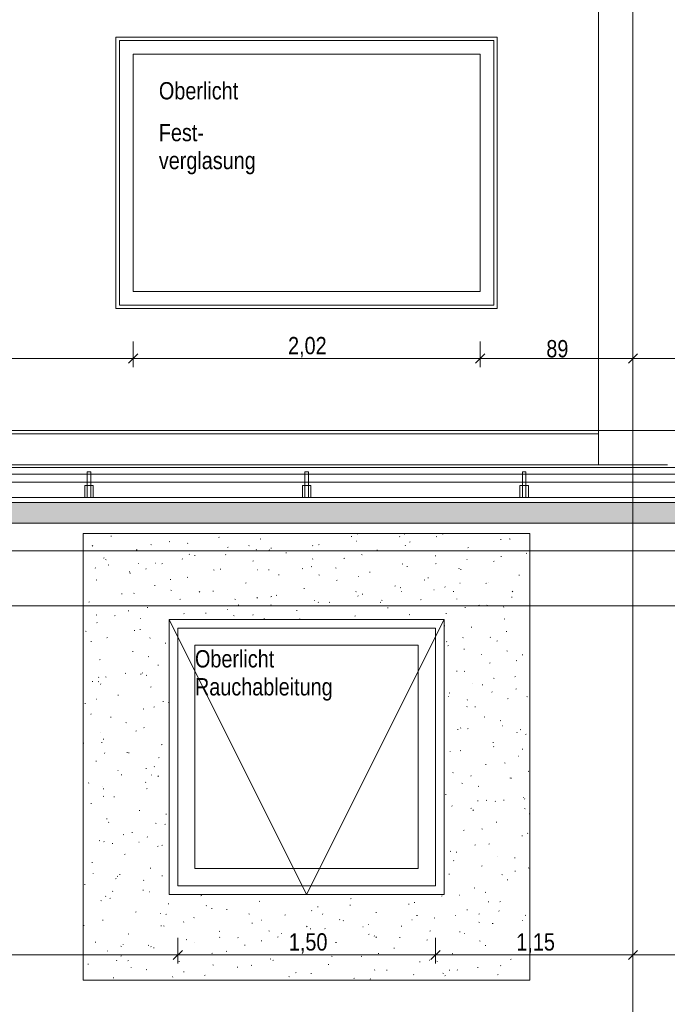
# Model space of a CAD drawing. Extents: x -720 to 300, y 62 to 1112.
# Tile 30 of 50: x -526 to -450, y 708 to 823. Entities that reach past the tile are written whole.
import ezdxf
from ezdxf.lldxf.tags import DXFTag

# ---------------------------------------------------------------- set-up
doc = ezdxf.new("R2010")
doc.units = 0
doc.layers.get('0').update_dxf_attribs({"lineweight": 13})
for name, color, linetype, lineweight, true_color in [('30 -36 Dächer- 3 Dachbeläge', 9, 'Continuous', 15, 0x808080), ('30 -36 Dächer- 3 Dachbeläge Gründach', 9, 'Continuous', 9, 0x808080), ('30 -36 Dächer- 4 Dachbekleidungen', 9, 'Continuous', 9, 0x808080), ('60- 61 allgemeine Ausstattung- 4 Terrassen', 9, 'Continuous', 9, 0x808080), ('70 -72 Beschriftung- 1 Beschriftung allgemein', 7, 'Continuous', 9, 0xff6633), ('70 -76 Bemaßung- 2 Allgemein', 9, 'Continuous', 5, 0x808080)]:
    doc.layers.add(name, color=color, linetype=linetype, lineweight=lineweight, true_color=true_color)
for name, color, linetype, lineweight in [('40 -43 Lüftungsanlagen - Entrauchung', 7, 'Continuous', 9), ('70 -71 Achsen- 1 Gebäudeachsen', 7, 'STRICHPUNKT2-A06DNB31MF', 18), ('70 -73 Bauteildarst.- 2 verdeckt 0.15', 7, 'grob-A06DNB30MF', 15)]:
    doc.layers.add(name, color=color, linetype=linetype, lineweight=lineweight)
doc.styles.get("Standard").update_dxf_attribs({"font": 'ARIALN.TTF'})
tags = doc.linetypes.add('grob-A06DNB30MF', pattern=[14, 3, -8, 3]).pattern_tags.tags
tags[8:9] = [DXFTag(74, 4), DXFTag(75, 0), DXFTag(340, '0'), DXFTag(46, 0.0), DXFTag(50, 0.0), DXFTag(44, 0.0), DXFTag(45, 0.0)]
tags[6:7] = [DXFTag(74, 4), DXFTag(75, 0), DXFTag(340, '0'), DXFTag(46, 0.0), DXFTag(50, 0.0), DXFTag(44, 0.0), DXFTag(45, 0.0)]
tags[4:5] = [DXFTag(74, 4), DXFTag(75, 0), DXFTag(340, '0'), DXFTag(46, 0.0), DXFTag(50, 0.0), DXFTag(44, 0.0), DXFTag(45, 0.0)]
tags = doc.linetypes.add('STRICHPUNKT2-A06DNB31MF', pattern=[12.7, 6.35, -3.175, 0, -3.175]).pattern_tags.tags
tags[10:11] = [DXFTag(74, 4), DXFTag(75, 0), DXFTag(340, '0'), DXFTag(46, 0.0), DXFTag(50, 0.0), DXFTag(44, 0.0), DXFTag(45, 0.0)]
tags[8:9] = [DXFTag(74, 4), DXFTag(75, 0), DXFTag(340, '0'), DXFTag(46, 0.0), DXFTag(50, 0.0), DXFTag(44, 0.0), DXFTag(45, 0.0)]
tags[6:7] = [DXFTag(74, 4), DXFTag(75, 0), DXFTag(340, '0'), DXFTag(46, 0.0), DXFTag(50, 0.0), DXFTag(44, 0.0), DXFTag(45, 0.0)]
tags[4:5] = [DXFTag(74, 4), DXFTag(75, 0), DXFTag(340, '0'), DXFTag(46, 0.0), DXFTag(50, 0.0), DXFTag(44, 0.0), DXFTag(45, 0.0)]

# ---------------------------------------------------------------- blocks, each defined once
blk = doc.blocks.new('Referenz-A06DNB32MF')
at = {"layer": '30 -36 Dächer- 3 Dachbeläge', "color": 0, "linetype": 'Continuous', "ltscale": 0.15}
for p, q in [((-6.75, 766.51), (-682.36, 766.51)), ((-682.36, 764.11), (-6.75, 764.11))]:
    blk.add_line(p, q, dxfattribs=at)
at = {"layer": '30 -36 Dächer- 3 Dachbeläge', "color": 0, "lineweight": 9}
for p, q in [((-682.36, 764.11), (-6.75, 764.11)), ((-515.14, 762.6), (-515.06, 762.62)), ((-504.53, 762.91), (-504.51, 762.91)), ((-502.55, 762.44), (-502.56, 762.51)), ((-497.75, 762.26), (-497.67, 762.28)), ((-487.15, 762.56), (-487.07, 762.58)), ((-486.43, 762.83), (-486.44, 762.9)), ((-481.5, 762.53), (-481.52, 762.56)), ((-481.01, 762.86), (-480.94, 762.83)), ((-477.26, 762.56), (-477.18, 762.54)), ((-476.54, 762.86), (-476.46, 762.88)), ((-468.75, 762.28), (-468.67, 762.25)), ((-517.25, 761.51), (-517.31, 761.45)), ((-510.5, 761.63), (-510.43, 761.6)), ((-508.36, 761.95), (-508.28, 761.97)), ((-506.21, 761.78), (-506.2, 761.75)), ((-501.57, 761.3), (-501.49, 761.32)), ((-499.03, 761.53), (-499.09, 761.47)), ((-496.51, 761.22), (-496.44, 761.2)), ((-491.63, 761.49), (-491.65, 761.52)), ((-490.97, 761.61), (-490.89, 761.63)), ((-486.56, 762.01), (-486.59, 762.04)), ((-480.82, 761.55), (-480.87, 761.49)), ((-480.36, 761.91), (-480.28, 761.93)), ((-473.58, 761.26), (-473.5, 761.28)), ((-469.76, 762.21), (-469.68, 762.23)), ((-516, 760.05), (-515.92, 760.07)), ((-512.18, 761), (-512.1, 761.02)), ((-506.82, 759.93), (-506.85, 759.96)), ((-505.97, 760.51), (-506.03, 760.46)), ((-505.39, 760.35), (-505.31, 760.37)), ((-501.76, 760.45), (-501.78, 760.48)), ((-498.24, 761.06), (-498.17, 761.03)), ((-496.69, 760.97), (-496.72, 761)), ((-494.79, 760.66), (-494.71, 760.67)), ((-491.62, 759.97), (-491.68, 759.93)), ((-488, 760.01), (-487.92, 760.03)), ((-485.97, 760.48), (-485.9, 760.45)), ((-484.18, 760.96), (-484.1, 760.98)), ((-477.4, 760.31), (-477.32, 760.33)), ((-469.73, 760.26), (-469.65, 760.24)), ((-466.79, 760.61), (-466.71, 760.63)), ((-516.95, 758.89), (-516.98, 758.92)), ((-515.76, 759.88), (-515.69, 759.86)), ((-515.46, 759.26), (-515.39, 759.23)), ((-511.89, 759.41), (-511.91, 759.44)), ((-511.02, 758.83), (-511.08, 758.78)), ((-509.93, 759.47), (-509.9, 759.47)), ((-509.21, 759.4), (-509.13, 759.42)), ((-498.61, 759.7), (-498.53, 759.72)), ((-492.8, 758.85), (-492.86, 758.8)), ((-491.82, 759.05), (-491.74, 759.07)), ((-488.98, 758.92), (-488.91, 758.9)), ((-481.22, 759.36), (-481.14, 759.38)), ((-480.65, 759.04), (-480.66, 759.11)), ((-477.27, 759.44), (-477.34, 759.39)), ((-474.59, 758.87), (-474.64, 758.82)), ((-473.71, 759.91), (-473.64, 759.88)), ((-470.61, 759.66), (-470.53, 759.68)), ((-513.03, 758.45), (-512.95, 758.47)), ((-512.88, 758.26), (-512.89, 758.33)), ((-506.25, 757.8), (-506.17, 757.82)), ((-503.2, 758.68), (-503.13, 758.65)), ((-502.43, 758.75), (-502.35, 758.77)), ((-498.12, 758.69), (-498.09, 758.69)), ((-496.77, 758.65), (-496.77, 758.72)), ((-495.64, 758.1), (-495.56, 758.12)), ((-490.94, 758.11), (-490.86, 758.08)), ((-486.31, 757.91), (-486.28, 757.91)), ((-485.04, 758.4), (-484.96, 758.42)), ((-478.25, 757.76), (-478.17, 757.77)), ((-474.43, 758.71), (-474.35, 758.73)), ((-467.65, 758.06), (-467.57, 758.08)), ((-516.85, 757.49), (-516.77, 757.51)), ((-510.07, 756.85), (-509.99, 756.86)), ((-508.23, 757.58), (-508.16, 757.55)), ((-499.46, 757.15), (-499.38, 757.17)), ((-492.68, 756.5), (-492.6, 756.52)), ((-488.86, 757.45), (-488.78, 757.47)), ((-482.07, 756.8), (-481.99, 756.82)), ((-481.45, 756.62), (-481.38, 756.6)), ((-478.67, 757.53), (-478.6, 757.5)), ((-476.23, 756.68), (-476.26, 756.71)), ((-474.5, 757.13), (-474.47, 757.13)), ((-471.47, 757.11), (-471.39, 757.13)), ((-471.16, 757.2), (-471.19, 757.23)), ((-466.41, 756.96), (-466.35, 756.93)), ((-513.89, 755.89), (-513.81, 755.91)), ((-512.42, 755.99), (-512.48, 755.95)), ((-508.16, 756.31), (-508.09, 756.28)), ((-504.79, 756.16), (-504.85, 756.1)), ((-503.28, 756.2), (-503.2, 756.22)), ((-498.07, 755.46), (-498.13, 755.41)), ((-496.5, 755.55), (-496.42, 755.57)), ((-495.9, 755.73), (-495.83, 755.7)), ((-486.57, 756.18), (-486.63, 756.12)), ((-486.36, 755.64), (-486.39, 755.67)), ((-485.89, 755.85), (-485.81, 755.87)), ((-481.29, 756.16), (-481.32, 756.19)), ((-477.52, 756.38), (-477.5, 756.35)), ((-475.29, 756.15), (-475.21, 756.17)), ((-468.5, 755.5), (-468.42, 755.52)), ((-468.36, 756.2), (-468.41, 756.14)), ((-86.95, 754.51), (-682.36, 754.51)), ((-517.71, 754.94), (-517.63, 754.96)), ((-510.92, 754.29), (-510.84, 754.31)), ((-507.1, 755.24), (-507.02, 755.26)), ((-507.1, 754.47), (-507.1, 754.54)), ((-500.7, 755.28), (-500.63, 755.25)), ((-500.32, 754.59), (-500.24, 754.61)), ((-496.49, 754.6), (-496.52, 754.63)), ((-491.42, 755.12), (-491.45, 755.15)), ((-490.98, 754.87), (-490.99, 754.94)), ((-489.71, 754.9), (-489.63, 754.92)), ((-483.72, 754.92), (-483.79, 754.88)), ((-483.64, 755.16), (-483.56, 755.13)), ((-482.93, 754.25), (-482.85, 754.27)), ((-479.11, 755.2), (-479.03, 755.22)), ((-474.87, 755.26), (-474.87, 755.33)), ((-473.92, 754.32), (-473.85, 754.29)), ((-472.32, 754.55), (-472.24, 754.57)), ((-471.37, 754.58), (-471.3, 754.55)), ((-469.38, 754.39), (-469.44, 754.34)), ((-516.78, 753.46), (-516.84, 753.41)), ((-514.74, 753.34), (-514.66, 753.36)), ((-513.13, 753.93), (-513.05, 753.9)), ((-506.62, 753.56), (-506.65, 753.59)), ((-504.14, 753.64), (-504.06, 753.66)), ((-501.55, 754.08), (-501.58, 754.11)), ((-500.86, 753.36), (-500.79, 753.33)), ((-498.56, 753.48), (-498.62, 753.43)), ((-493.53, 753.95), (-493.45, 753.96)), ((-486.75, 753.3), (-486.67, 753.32)), ((-480.35, 753.5), (-480.4, 753.45)), ((-476.14, 753.6), (-476.06, 753.62)), ((-516.75, 752.52), (-516.78, 752.55)), ((-511.68, 753.04), (-511.71, 753.07)), ((-497.35, 752.99), (-497.27, 753.01)), ((-493.17, 752.97), (-493.1, 752.95)), ((-476.34, 752.21), (-476.26, 752.18)), ((-473.18, 752), (-473.1, 752.02)), ((-469.36, 752.95), (-469.28, 752.97)), ((-466.39, 752.01), (-466.35, 752)), ((-518.09, 751.56), (-518.02, 751.53)), ((-515.6, 750.78), (-515.52, 750.8)), ((-512.43, 751.63), (-512.35, 751.61)), ((-511.78, 751.74), (-511.7, 751.76)), ((-510.55, 750.79), (-510.61, 750.73)), ((-474.12, 750.83), (-474.17, 750.77)), ((-470.96, 750.83), (-470.99, 750.86)), ((-469.08, 751.47), (-469.09, 751.54)), ((-466.39, 751.35), (-466.35, 751.36)), ((-517.43, 750.3), (-517.44, 750.37)), ((-508.81, 750.14), (-508.73, 750.15)), ((-476.03, 750.31), (-476.05, 750.34)), ((-475.83, 749.87), (-475.89, 749.83)), ((-470.21, 750.4), (-470.14, 750.42)), ((-512.63, 749.18), (-512.55, 749.2)), ((-510.79, 748.61), (-510.72, 748.58)), ((-474.03, 749.44), (-473.96, 749.46)), ((-472.03, 748.82), (-472, 748.82)), ((-469.04, 749.26), (-468.96, 749.23)), ((-467.25, 748.79), (-467.17, 748.81)), ((-516.45, 748.23), (-516.38, 748.25)), ((-509.67, 747.58), (-509.59, 747.6)), ((-471.07, 747.84), (-470.99, 747.86)), ((-467.89, 748.15), (-467.94, 748.1)), ((-515.75, 746.23), (-515.68, 746.2)), ((-513.49, 746.63), (-513.41, 746.65)), ((-511.65, 746.51), (-511.65, 746.58)), ((-511.48, 746.67), (-511.51, 746.7)), ((-510.97, 746.43), (-511.03, 746.38)), ((-474.89, 746.89), (-474.81, 746.91)), ((-474, 746.88), (-473.93, 746.85)), ((-468.1, 746.24), (-468.03, 746.26)), ((-517.31, 745.68), (-517.23, 745.7)), ((-516.62, 745.68), (-516.55, 745.66)), ((-516.55, 746.15), (-516.57, 746.18)), ((-516.31, 745.42), (-516.37, 745.36)), ((-473.09, 745.43), (-473.08, 745.4)), ((-471.92, 745.29), (-471.85, 745.31)), ((-470.58, 746.07), (-470.51, 746.04)), ((-514.34, 744.08), (-514.27, 744.09)), ((-510.52, 745.03), (-510.45, 745.05)), ((-475.82, 743.94), (-475.85, 743.97)), ((-475.74, 744.34), (-475.67, 744.36)), ((-470.76, 744.46), (-470.78, 744.48)), ((-467.93, 744.82), (-468, 744.78)), ((-466.7, 743.93), (-466.62, 743.9)), ((-518.16, 743.12), (-518.09, 743.14)), ((-516.81, 743.63), (-516.78, 743.62)), ((-509.09, 743.38), (-509.02, 743.36)), ((-508.45, 743.28), (-508.38, 743.25)), ((-473.65, 742.78), (-473.7, 742.73)), ((-473.63, 743.51), (-473.64, 743.58)), ((-468.96, 743.69), (-468.88, 743.71)), ((-517.42, 741.91), (-517.48, 741.86)), ((-511.38, 742.47), (-511.3, 742.49)), ((-510.08, 742.74), (-510.14, 742.69)), ((-472.78, 742.73), (-472.7, 742.75)), ((-515.2, 741.52), (-515.12, 741.54)), ((-513.41, 740.91), (-513.34, 740.88)), ((-508.41, 740.87), (-508.35, 740.89)), ((-471.66, 741.56), (-471.59, 741.53)), ((-469.81, 741.13), (-469.74, 741.15)), ((-469.57, 740.51), (-469.53, 740.51)), ((-516.34, 739.78), (-516.37, 739.81)), ((-512.23, 739.92), (-512.16, 739.94)), ((-511.28, 740.3), (-511.3, 740.33)), ((-474.78, 740.12), (-474.7, 740.1)), ((-474.38, 740.31), (-474.45, 740.26)), ((-473.63, 740.18), (-473.56, 740.2)), ((-467.85, 739.73), (-467.86, 739.8)), ((-467.42, 740.11), (-467.47, 740.05)), ((-466.85, 739.53), (-466.77, 739.55)), ((-518.35, 738.52), (-518.3, 738.5)), ((-516.19, 738.55), (-516.2, 738.62)), ((-516.05, 738.97), (-515.98, 738.99)), ((-509.27, 738.32), (-509.19, 738.34)), ((-470.67, 738.58), (-470.59, 738.6)), ((-515.84, 737.37), (-515.9, 737.32)), ((-513.28, 737.44), (-513.21, 737.41)), ((-513.09, 737.37), (-513.01, 737.38)), ((-475.62, 737.56), (-475.64, 737.59)), ((-474.49, 737.63), (-474.41, 737.65)), ((-470.55, 738.08), (-470.58, 738.11)), ((-467.25, 737.82), (-467.17, 737.8)), ((-516.91, 736.41), (-516.83, 736.43)), ((-509.52, 736.86), (-509.59, 736.81)), ((-471.52, 736.02), (-471.45, 736.04)), ((-469.32, 736.23), (-469.25, 736.2)), ((-467.7, 736.98), (-467.63, 737)), ((-514.34, 735.31), (-514.31, 735.31)), ((-513.94, 734.81), (-513.87, 734.83)), ((-511.08, 735.58), (-511, 735.55)), ((-510.41, 734.77), (-510.42, 734.84)), ((-510.12, 735.76), (-510.05, 735.78)), ((-475.34, 735.07), (-475.27, 735.09)), ((-473.18, 734.74), (-473.23, 734.68)), ((-466.49, 735.25), (-466.55, 735.21)), ((-517.76, 733.86), (-517.69, 733.88)), ((-511.07, 733.93), (-511.1, 733.96)), ((-509.61, 734.7), (-509.67, 734.64)), ((-474.29, 733.86), (-474.21, 733.83)), ((-468.67, 734.48), (-468.65, 734.45)), ((-468.56, 734.42), (-468.48, 734.44)), ((-516.14, 733.41), (-516.16, 733.44)), ((-516.04, 733.21), (-515.97, 733.18)), ((-510.98, 733.21), (-510.9, 733.23)), ((-476.2, 732.52), (-476.12, 732.54)), ((-472.38, 733.47), (-472.3, 733.49)), ((-517.48, 731.49), (-517.4, 731.47)), ((-515.97, 732.34), (-516.04, 732.3)), ((-514.8, 732.26), (-514.72, 732.28)), ((-472.4, 731.77), (-472.4, 731.84)), ((-471.44, 731.87), (-471.37, 731.85)), ((-470.35, 731.71), (-470.38, 731.74)), ((-469.41, 731.87), (-469.34, 731.89)), ((-467.1, 732.2), (-467.06, 732.2)), ((-466.95, 732.06), (-467, 732.01)), ((-511.83, 730.66), (-511.76, 730.67)), ((-508.74, 730.26), (-508.67, 730.23)), ((-475.41, 731.19), (-475.44, 731.22)), ((-473.23, 730.92), (-473.16, 730.94)), ((-472.94, 730.74), (-473, 730.69)), ((-466.99, 730.91), (-466.91, 730.88)), ((-466.45, 730.27), (-466.37, 730.29)), ((-515.65, 729.7), (-515.58, 729.72)), ((-515.37, 729.33), (-515.43, 729.27)), ((-509.95, 729.19), (-509.87, 729.16)), ((-508.87, 729.05), (-508.79, 729.07)), ((-470.27, 729.32), (-470.19, 729.33)), ((-513.7, 727.88), (-513.63, 727.85)), ((-512.69, 728.1), (-512.61, 728.12)), ((-474.09, 728.36), (-474.01, 728.38)), ((-471.95, 728.53), (-471.88, 728.5)), ((-466.61, 727.98), (-466.62, 728.05)), ((-516.51, 727.15), (-516.43, 727.17)), ((-515.93, 727.04), (-515.96, 727.07)), ((-514.96, 726.8), (-514.97, 726.88)), ((-511.88, 727), (-511.84, 727)), ((-510.87, 727.56), (-510.9, 727.59)), ((-471.12, 726.76), (-471.05, 726.78)), ((-467.3, 727.71), (-467.23, 727.73)), ((-513.54, 725.55), (-513.47, 725.57)), ((-509.72, 726.5), (-509.65, 726.52)), ((-509.14, 726.65), (-509.2, 726.6)), ((-475.63, 725.92), (-475.56, 725.9)), ((-474.94, 725.81), (-474.87, 725.83)), ((-472.7, 726.69), (-472.76, 726.64)), ((-517.36, 724.6), (-517.29, 724.61)), ((-475.21, 724.82), (-475.24, 724.85)), ((-470.15, 725.34), (-470.17, 725.37)), ((-468.16, 725.16), (-468.08, 725.18)), ((-517.21, 723.37), (-517.19, 723.34)), ((-510.58, 723.95), (-510.5, 723.97)), ((-475.8, 723.25), (-475.72, 723.27)), ((-471.98, 724.21), (-471.9, 724.23)), ((-468.1, 723.62), (-468.03, 723.6)), ((-466.48, 724.01), (-466.53, 723.96)), ((-514.53, 722.77), (-514.59, 722.73)), ((-514.4, 722.99), (-514.32, 723.01)), ((-514.14, 723.24), (-514.07, 723.22)), ((-511.36, 722.56), (-511.29, 722.53)), ((-509.18, 723.02), (-509.18, 723.09)), ((-469.61, 723.21), (-469.54, 723.18)), ((-469.01, 722.61), (-468.94, 722.62)), ((-518.22, 722.04), (-518.14, 722.06)), ((-514.9, 721.28), (-514.95, 721.23)), ((-511.43, 721.39), (-511.36, 721.41)), ((-510.66, 721.19), (-510.69, 721.22)), ((-472.83, 721.65), (-472.76, 721.67)), ((-471.49, 721.17), (-471.56, 721.13)), ((-516.33, 720.18), (-516.25, 720.15)), ((-515.73, 720.67), (-515.76, 720.7)), ((-515.25, 720.44), (-515.18, 720.46)), ((-504.65, 720.74), (-504.57, 720.76)), ((-497.86, 720.09), (-497.79, 720.11)), ((-487.26, 720.4), (-487.18, 720.42)), ((-479.83, 719.98), (-479.75, 719.96)), ((-476.65, 720.7), (-476.58, 720.72)), ((-474.57, 720.83), (-474.5, 720.8)), ((-471.16, 720.02), (-471.17, 720.09)), ((-469.87, 720.05), (-469.79, 720.07)), ((-512.29, 718.84), (-512.21, 718.86)), ((-509.41, 718.69), (-509.37, 718.69)), ((-508.47, 719.79), (-508.39, 719.81)), ((-504.06, 719.61), (-503.99, 719.58)), ((-503.39, 719.24), (-503.4, 719.31)), ((-501.68, 719.14), (-501.61, 719.16)), ((-491.8, 719.03), (-491.73, 719)), ((-491.08, 719.44), (-491, 719.46)), ((-487.28, 719.63), (-487.29, 719.7)), ((-484.29, 718.8), (-484.22, 718.81)), ((-480.47, 719.75), (-480.4, 719.77)), ((-473.69, 719.1), (-473.61, 719.12)), ((-469.94, 718.97), (-469.97, 719)), ((-516.11, 717.89), (-516.03, 717.9)), ((-508.67, 718.61), (-508.73, 718.55)), ((-506.63, 717.72), (-506.7, 717.68)), ((-505.5, 718.19), (-505.43, 718.21)), ((-499.08, 718.64), (-499.01, 718.61)), ((-498.72, 717.54), (-498.64, 717.56)), ((-497.6, 717.91), (-497.56, 717.91)), ((-494.9, 718.49), (-494.82, 718.51)), ((-490.45, 718.63), (-490.51, 718.57)), ((-488.51, 717.98), (-488.5, 717.94)), ((-488.11, 717.84), (-488.04, 717.86)), ((-480.07, 717.93), (-480.1, 717.96)), ((-479.54, 718.46), (-479.46, 718.43)), ((-477.51, 718.15), (-477.43, 718.17)), ((-475.01, 718.45), (-475.03, 718.48)), ((-472.3, 717.68), (-472.22, 717.65)), ((-472.23, 718.64), (-472.29, 718.59)), ((-467.27, 717.88), (-467.2, 717.85)), ((-466.91, 718.45), (-466.83, 718.47)), ((-518.33, 717.29), (-518.26, 717.27)), ((-509.32, 717.24), (-509.25, 717.26)), ((-509.03, 717.23), (-508.95, 717.2)), ((-502.54, 716.59), (-502.46, 716.61)), ((-496.76, 716.66), (-496.69, 716.63)), ((-495.27, 716.37), (-495.29, 716.4)), ((-492.29, 717.19), (-492.35, 717.14)), ((-491.93, 716.89), (-491.86, 716.91)), ((-490.2, 716.89), (-490.23, 716.92)), ((-485.79, 717.13), (-485.75, 717.13)), ((-485.14, 717.41), (-485.16, 717.44)), ((-481.33, 717.19), (-481.25, 717.21)), ((-477.94, 716.65), (-478.01, 716.61)), ((-474.55, 716.54), (-474.47, 716.56)), ((-470.73, 717.5), (-470.65, 717.52)), ((-516.96, 715.33), (-516.89, 715.35)), ((-513.14, 716.28), (-513.07, 716.3)), ((-506.36, 715.63), (-506.28, 715.65)), ((-505.4, 715.33), (-505.42, 715.36)), ((-502.44, 715.93), (-502.5, 715.88)), ((-500.33, 715.85), (-500.36, 715.88)), ((-497.61, 715.45), (-497.62, 715.52)), ((-495.76, 715.94), (-495.68, 715.96)), ((-491.55, 716.33), (-491.48, 716.31)), ((-488.97, 715.29), (-488.89, 715.31)), ((-485.15, 716.24), (-485.07, 716.26)), ((-484.5, 716.08), (-484.43, 716.05)), ((-484.22, 715.95), (-484.28, 715.9)), ((-481.49, 715.84), (-481.5, 715.91)), ((-478.37, 715.59), (-478.29, 715.61)), ((-473.98, 716.35), (-473.94, 716.35)), ((-472.24, 715.51), (-472.16, 715.48)), ((-467.76, 715.9), (-467.68, 715.91)), ((-515.53, 714.3), (-515.55, 714.33)), ((-513.99, 714.86), (-513.92, 714.83)), ((-513.73, 715.06), (-513.73, 715.13)), ((-510.8, 714.99), (-510.73, 714.97)), ((-510.46, 714.82), (-510.49, 714.84)), ((-510.18, 714.68), (-510.1, 714.7)), ((-501.73, 714.28), (-501.65, 714.25)), ((-499.58, 714.99), (-499.5, 715)), ((-492.79, 714.34), (-492.71, 714.36)), ((-482.19, 714.64), (-482.11, 714.66)), ((-471.58, 714.94), (-471.5, 714.96)), ((-514.43, 713.24), (-514.48, 713.18)), ((-514, 713.73), (-513.92, 713.75)), ((-513.08, 713.21), (-513.15, 713.16)), ((-507.22, 713.08), (-507.14, 713.1)), ((-503.4, 714.03), (-503.32, 714.05)), ((-496.61, 713.38), (-496.53, 713.4)), ((-496.21, 713.26), (-496.27, 713.2)), ((-489.46, 713.71), (-489.39, 713.68)), ((-486.01, 713.69), (-485.93, 713.71)), ((-484.02, 714.03), (-483.95, 714.01)), ((-479.22, 713.04), (-479.14, 713.06)), ((-477.99, 713.27), (-478.05, 713.22)), ((-477.2, 713.13), (-477.13, 713.1)), ((-475.4, 713.99), (-475.32, 714.01)), ((-468.62, 713.34), (-468.54, 713.36)), ((-517.82, 712.78), (-517.74, 712.8)), ((-512.78, 712.42), (-512.77, 712.39)), ((-511.04, 712.13), (-510.96, 712.15)), ((-506.69, 711.91), (-506.62, 711.88)), ((-503.27, 712.69), (-503.2, 712.67)), ((-500.43, 712.43), (-500.35, 712.45)), ((-498.74, 712.67), (-498.8, 712.63)), ((-489.83, 712.74), (-489.75, 712.75)), ((-484.39, 712.14), (-484.46, 712.09)), ((-483.04, 712.09), (-482.96, 712.1)), ((-475.71, 712.06), (-475.72, 712.13)), ((-474.8, 712.08), (-474.83, 712.11)), ((-472.44, 712.39), (-472.36, 712.41)), ((-469.74, 712.6), (-469.76, 712.63)), ((-514.86, 711.18), (-514.78, 711.2)), ((-507.94, 711.27), (-507.95, 711.34)), ((-504.25, 711.48), (-504.17, 711.5)), ((-494.43, 711.33), (-494.35, 711.3)), ((-493.65, 711.78), (-493.57, 711.8)), ((-491.83, 711.67), (-491.83, 711.74)), ((-486.86, 711.13), (-486.78, 711.15)), ((-484.93, 711.04), (-484.96, 711.07)), ((-479.87, 711.56), (-479.89, 711.59)), ((-476.49, 711.73), (-476.42, 711.71)), ((-476.26, 711.44), (-476.18, 711.46)), ((-470.05, 711.6), (-470.11, 711.56))]:
    blk.add_line(p, q, dxfattribs=at)
at = {"layer": '30 -36 Dächer- 3 Dachbeläge', "color": 0, "linetype": 'Continuous', "lineweight": 9, "ltscale": 0.13}
for p, q in [((-518.35, 762.91), (-518.35, 710.91)), ((-466.35, 762.91), (-518.35, 762.91)), ((-466.35, 710.91), (-466.35, 762.91)), ((-508.35, 720.91), (-508.35, 752.91)), ((-508.35, 752.91), (-476.35, 752.91)), ((-476.35, 752.91), (-476.35, 720.91)), ((-476.35, 720.91), (-508.35, 720.91)), ((-518.35, 710.91), (-466.35, 710.91))]:
    blk.add_line(p, q, dxfattribs=at)
at = {"layer": '30 -36 Dächer- 3 Dachbeläge', "color": 0, "linetype": 'Continuous', "lineweight": 0, "ltscale": 0.13}
for points in [[(-682.36, 766.51), (-6.75, 766.51), (-682.36, 765.16)], [(-682.36, 765.16), (-6.75, 766.51), (-6.75, 764.11)], [(-682.36, 765.16), (-6.75, 764.11), (-682.36, 764.11)]]:
    blk.add_solid(points, dxfattribs=at)
at = {"layer": '30 -36 Dächer- 3 Dachbeläge Gründach', "color": 0, "linetype": 'Continuous', "ltscale": 0.13}
blk.add_line((-16.15, 760.91), (-682.36, 760.91), dxfattribs=at)
at = {"layer": '30 -36 Dächer- 4 Dachbekleidungen', "color": 0, "linetype": 'Continuous', "ltscale": 0.13}
for p, q in [((-682.36, 770.61), (-6.75, 770.61)), ((-6.75, 769.81), (-682.36, 769.81)), ((-517.49, 770.11), (-517.89, 770.11)), ((-517.89, 770.11), (-517.89, 768.51)), ((-517.49, 768.51), (-517.49, 770.11)), ((-492.15, 770.11), (-492.55, 770.11)), ((-492.55, 770.11), (-492.55, 768.51)), ((-492.15, 768.51), (-492.15, 770.11)), ((-466.82, 770.11), (-467.22, 770.11)), ((-467.22, 770.11), (-467.22, 768.51)), ((-466.82, 768.51), (-466.82, 770.11)), ((-682.36, 768.91), (-6.75, 768.91)), ((-517.89, 768.51), (-518.19, 768.51)), ((-518.19, 768.51), (-518.19, 767.11)), ((-517.89, 767.11), (-517.89, 768.51)), ((-517.89, 768.51), (-517.49, 768.51)), ((-517.49, 768.51), (-517.49, 767.11)), ((-517.49, 768.51), (-517.19, 768.51)), ((-517.19, 768.51), (-517.19, 767.11)), ((-492.55, 768.51), (-492.85, 768.51)), ((-492.85, 768.51), (-492.85, 767.11)), ((-492.55, 767.11), (-492.55, 768.51)), ((-492.55, 768.51), (-492.15, 768.51)), ((-492.15, 768.51), (-492.15, 767.11)), ((-492.15, 768.51), (-491.85, 768.51)), ((-491.85, 768.51), (-491.85, 767.11)), ((-467.22, 768.51), (-467.52, 768.51)), ((-467.52, 768.51), (-467.52, 767.11)), ((-467.22, 767.11), (-467.22, 768.51)), ((-467.22, 768.51), (-466.82, 768.51)), ((-466.82, 768.51), (-466.82, 767.11)), ((-466.82, 768.51), (-466.52, 768.51)), ((-466.52, 768.51), (-466.52, 767.11)), ((-6.75, 767.11), (-682.36, 767.11)), ((-518.19, 767.11), (-517.89, 767.11)), ((-517.49, 767.11), (-517.89, 767.11)), ((-517.19, 767.11), (-517.49, 767.11)), ((-492.85, 767.11), (-492.55, 767.11)), ((-492.15, 767.11), (-492.55, 767.11)), ((-491.85, 767.11), (-492.15, 767.11)), ((-467.52, 767.11), (-467.22, 767.11)), ((-466.82, 767.11), (-467.22, 767.11)), ((-466.52, 767.11), (-466.82, 767.11))]:
    blk.add_line(p, q, dxfattribs=at)
at = {"layer": '40 -43 Lüftungsanlagen - Entrauchung', "color": 0}
for p, q in [((-514.55, 820.71), (-470.15, 820.71)), ((-514.55, 789.11), (-514.55, 820.71)), ((-470.15, 820.71), (-470.15, 789.11)), ((-470.15, 789.11), (-514.55, 789.11)), ((-508.35, 752.91), (-476.35, 752.91)), ((-508.35, 720.91), (-508.35, 752.91)), ((-508.35, 752.91), (-492.35, 720.91)), ((-492.35, 720.91), (-476.35, 752.91)), ((-476.35, 752.91), (-476.35, 720.91)), ((-476.35, 720.91), (-508.35, 720.91))]:
    blk.add_line(p, q, dxfattribs=at)
at = {"layer": '40 -43 Lüftungsanlagen - Entrauchung', "color": 0, "linetype": 'Continuous', "ltscale": 0.13}
for p, q in [((-514.15, 820.31), (-470.55, 820.31)), ((-514.15, 789.51), (-514.15, 820.31)), ((-470.55, 820.31), (-470.55, 789.51)), ((-470.55, 789.51), (-514.15, 789.51)), ((-505.35, 749.91), (-479.35, 749.91)), ((-505.35, 723.91), (-505.35, 749.91)), ((-479.35, 749.91), (-479.35, 723.91)), ((-479.35, 723.91), (-505.35, 723.91))]:
    blk.add_line(p, q, dxfattribs=at)
at = {"layer": '60- 61 allgemeine Ausstattung- 4 Terrassen', "color": 0, "linetype": 'Continuous', "ltscale": 0.13}
for p, q in [((-458.35, 770.91), (-458.35, 1003.91)), ((-602.35, 774.51), (-458.35, 774.51)), ((-458.35, 774.51), (-458.35, 770.91)), ((-458.35, 770.91), (-602.35, 770.91)), ((-450.35, 770.91), (-458.35, 770.91))]:
    blk.add_line(p, q, dxfattribs=at)
at = {"layer": '70 -71 Achsen- 1 Gebäudeachsen', "color": 0, "linetype": 'STRICHPUNKT2-A06DNB31MF', "ltscale": 0.18}
for p, q in [((-454.35, 1084.85), (-454.35, 85.41)), ((-682.36, 774.91), (76.35, 774.91))]:
    blk.add_line(p, q, dxfattribs=at)
at = {"layer": '70 -73 Bauteildarst.- 2 verdeckt 0.15', "color": 0, "linetype": 'grob-A06DNB30MF', "ltscale": 0.15}
for p, q in [((-512.55, 818.71), (-472.15, 818.71)), ((-512.55, 791.11), (-512.55, 818.71)), ((-472.15, 818.71), (-472.15, 791.11)), ((-472.15, 791.11), (-512.55, 791.11)), ((-507.35, 751.91), (-477.35, 751.91)), ((-507.35, 721.91), (-507.35, 751.91)), ((-477.35, 751.91), (-477.35, 721.91)), ((-477.35, 721.91), (-507.35, 721.91))]:
    blk.add_line(p, q, dxfattribs=at)
at = {"layer": '70 -76 Bemaßung- 2 Allgemein', "color": 0, "linetype": 'Continuous', "ltscale": 0.13}
for p, q in [((-512.55, 785.28), (-512.55, 782.28)), ((-512.55, 785.28), (-512.55, 782.28)), ((-472.15, 785.28), (-472.15, 782.28)), ((-472.15, 785.28), (-472.15, 782.28)), ((-454.35, 785.28), (-454.35, 782.28)), ((-454.35, 785.28), (-454.35, 782.28)), ((-513.61, 783.28), (-682.36, 783.28)), ((-512.05, 783.28), (-513.61, 783.28)), ((-512.02, 783.82), (-513.08, 782.75)), ((-513.08, 782.75), (-512.02, 783.82)), ((-513.05, 783.28), (-511.49, 783.28)), ((-473.21, 783.28), (-511.49, 783.28)), ((-471.65, 783.28), (-473.21, 783.28)), ((-471.62, 783.82), (-472.68, 782.75)), ((-472.68, 782.75), (-471.62, 783.82)), ((-472.65, 783.28), (-471.09, 783.28)), ((-455.41, 783.28), (-471.09, 783.28)), ((-453.85, 783.28), (-455.41, 783.28)), ((-453.82, 783.82), (-454.88, 782.75)), ((-454.88, 782.75), (-453.82, 783.82)), ((-454.85, 783.28), (-453.29, 783.28)), ((-209.61, 783.28), (-453.29, 783.28)), ((-507.35, 715.86), (-507.35, 712.86)), ((-507.35, 715.86), (-507.35, 712.86)), ((-477.35, 715.86), (-477.35, 712.86)), ((-477.35, 715.86), (-477.35, 712.86)), ((-454.35, 715.86), (-454.35, 712.86)), ((-454.35, 715.86), (-454.35, 712.86)), ((-506.82, 714.39), (-507.88, 713.33)), ((-507.88, 713.33), (-506.82, 714.39)), ((-476.82, 714.39), (-477.88, 713.33)), ((-477.88, 713.33), (-476.82, 714.39)), ((-453.82, 714.39), (-454.88, 713.33)), ((-454.88, 713.33), (-453.82, 714.39)), ((-508.41, 713.86), (-552.29, 713.86)), ((-506.85, 713.86), (-508.41, 713.86)), ((-507.85, 713.86), (-506.29, 713.86)), ((-478.41, 713.86), (-506.29, 713.86)), ((-476.85, 713.86), (-478.41, 713.86)), ((-477.85, 713.86), (-476.29, 713.86)), ((-455.41, 713.86), (-476.29, 713.86)), ((-453.85, 713.86), (-455.41, 713.86)), ((-454.85, 713.86), (-453.29, 713.86)), ((-432.41, 713.86), (-453.29, 713.86))]:
    blk.add_line(p, q, dxfattribs=at)
at = {"layer": '70 -72 Beschriftung- 1 Beschriftung allgemein', "color": 0, "linetype": 'Continuous', "ltscale": 0.13, "char_height": 2.0138, "attachment_point": 1, "rotation": 359.9947}
for s, insert in [('{\\fArial Narrow;Oberlicht}', (-509.55, 815.47)), ('{\\fArial Narrow;Oberlicht}', (-505.35, 749.34)), ('{\\fArial Narrow;Rauchableitung}', (-505.35, 746.08))]:
    blk.add_mtext(s, dxfattribs=dict(at, insert=insert))
at = {"layer": '70 -72 Beschriftung- 1 Beschriftung allgemein', "color": 0, "linetype": 'Continuous', "ltscale": 0.13, "char_height": 2.0138, "attachment_point": 1}
for s, insert in [('{\\fArial Narrow;Fest-}', (-509.56, 810.6)), ('{\\fArial Narrow;verglasung}', (-509.56, 807.35))]:
    blk.add_mtext(s, dxfattribs=dict(at, insert=insert))
at = {"layer": '70 -76 Bemaßung- 2 Allgemein', "color": 0, "linetype": 'Continuous', "ltscale": 0.13, "char_height": 2.0138, "attachment_point": 1}
for s, insert in [('{\\fArial Narrow;2,02}', (-494.51, 785.8)), ('{\\fArial Narrow;89}', (-464.44, 785.44)), ('{\\fArial Narrow;1,50}', (-494.42, 716.38)), ('{\\fArial Narrow;1,15}', (-467.93, 716.38))]:
    blk.add_mtext(s, dxfattribs=dict(at, insert=insert))

msp = doc.modelspace()

# ---------------------------------------------------------------- block references
at = {"color": 8, "lineweight": 13, "ltscale": 0.13, "true_color": 0x808080}
msp.add_blockref('Referenz-A06DNB32MF', (0, 0), dxfattribs=at)

doc.saveas('drawing.dxf')
